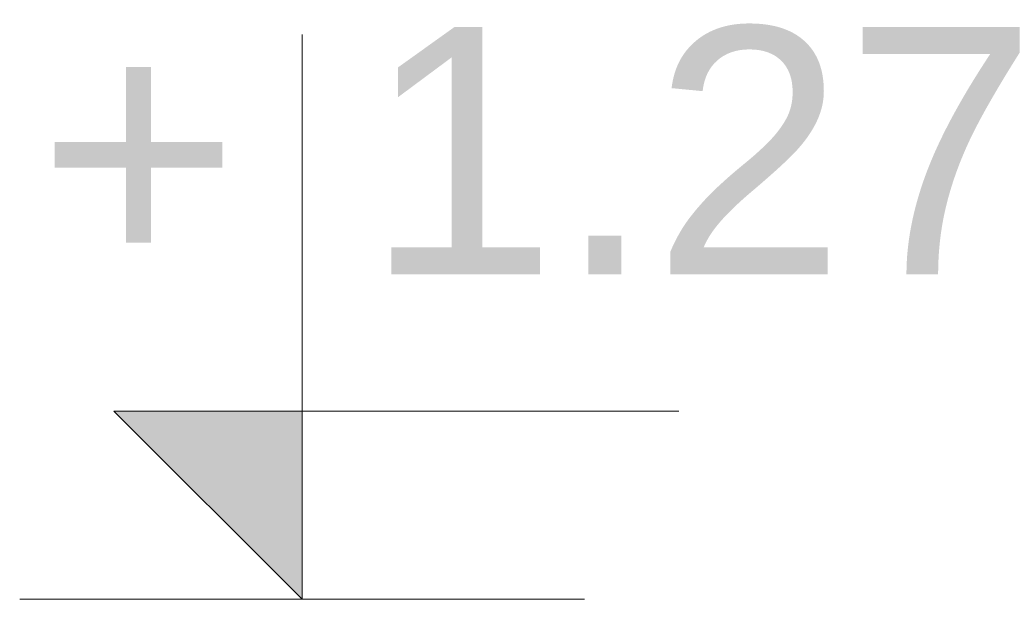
# Model space of a CAD drawing. Extents: x -1474 to 455485, y -101625 to 75879.
# Tile 10 of 31: x 295773 to 296052, y -89545 to -89381. Entities that reach past the tile are written whole.
import ezdxf
from ezdxf.enums import TextEntityAlignment as Align

# ---------------------------------------------------------------- set-up
doc = ezdxf.new("R2010")
doc.units = 0
doc.header["$LTSCALE"] = 10
doc.header["$MEASUREMENT"] = 0
doc.layers.add('RCAD_symbole graficzne', color=7, linetype='Continuous')
doc.styles.add('style1', font='arial.ttf')

msp = doc.modelspace()

# ---------------------------------------------------------------- hatches: boundary and pattern name
at = {"layer": 'RCAD_symbole graficzne'}
msp.add_hatch(color=1, dxfattribs=at).paths.add_polyline_path([(295800.16232, -89491.9098), (295853.49565, -89545.24314), (295853.49565, -89491.9098)], flags=0)

# ---------------------------------------------------------------- linework, layer by layer
at = {"layer": 'RCAD_symbole graficzne', "color": 1, "lineweight": 0}
for p, q in [((295853.49565, -89545.24314), (295853.49565, -89385.24314)), ((295960.16232, -89491.9098), (295800.16232, -89491.9098)), ((295800.16232, -89491.9098), (295853.49565, -89545.24314)), ((295933.49565, -89545.24314), (295773.49565, -89545.24314))]:
    msp.add_line(p, q, dxfattribs=at)

# ---------------------------------------------------------------- texts
at = {"layer": 'RCAD_symbole graficzne', "color": 2, "style": 'style1'}
msp.add_text('1.27 ', height=70, dxfattribs=at).set_placement((295871.27343, -89474.13202), align=Align.BOTTOM_LEFT)
msp.add_text('+', height=70, dxfattribs=at).set_placement((295835.71787, -89474.13202), align=Align.BOTTOM_RIGHT)

doc.saveas('drawing.dxf')
